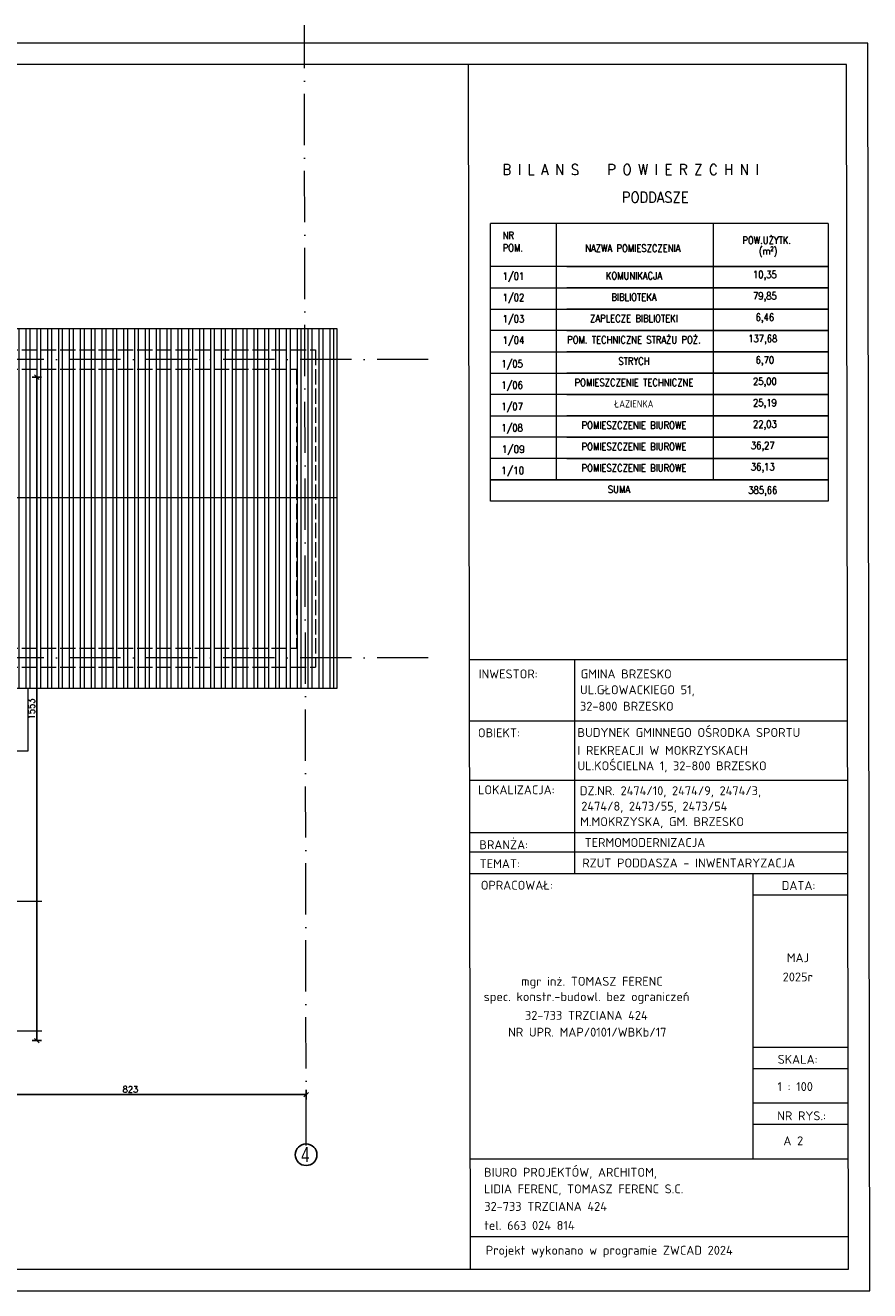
# Model space of a CAD drawing. Header units: millimetres. Extents: x -37273 to 136949, y -1495242345 to -598.
# Tile 13 of 44: x 70425 to 72402, y -23002 to -20040. Entities that reach past the tile are written whole.
import ezdxf
from ezdxf.enums import TextEntityAlignment as Align

# ---------------------------------------------------------------- set-up
doc = ezdxf.new("R2010")
doc.units = ezdxf.units.MM
doc.linetypes.add('ACAD_ISO02W100', pattern=[15, 12, -3])
doc.linetypes.add('ACAD_ISO10W100', pattern=[18, 12, -3, 0, -3])
for name, color, linetype, lineweight in [('DIM', 15, 'Continuous', 5), ('F-BIL-OP', 103, 'Continuous', 9), ('wymiarowannie', 253, 'Continuous', 5), ('ściany', 190, 'Continuous', 25)]:
    doc.layers.add(name, color=color, linetype=linetype, lineweight=lineweight)
doc.layers.add('OPISY', color=4, linetype='Continuous')
doc.layers.add('wym', color=1, linetype='Continuous')
doc.styles.add('ISOCPEUR', font='isocpeur.ttf')
doc.styles.add('op2', font='arial.ttf')
doc.styles.add('SIMPLEX', font='simplex', dxfattribs={"width": 0.85})
doc.styles.add('WYM_50', font='simplex.shx', dxfattribs={"width": 0.95})
doc.dimstyles.new('50', dxfattribs={"dimtxt": 15, "dimasz": 0.15, "dimexe": 13, "dimexo": 30, "dimgap": 5, "dimtad": 1, "dimdec": 0, "dimrnd": 0.5, "dimzin": 1, "dimdsep": 46, "dimtxsty": 'WYM_50', "dimblk": 'A', "dimcen": 3, "dimdle": 5, "dimse1": 1, "dimse2": 1, "dimclrd": 256, "dimclre": 256, "dimclrt": 2, "dimaunit": 1, "dimadec": 0, "dimazin": 0, "dimtfac": 0.32, "dimtdec": 0, "dimtix": 1, "dimtmove": 1, "dimatfit": 3, "dimldrblk": 'A', "dimfxl": 1, "dimtvp": 0.08, "dimtolj": 1, "dimtzin": 1, "dimarcsym": 0})

# ---------------------------------------------------------------- blocks, each defined once
blk = doc.blocks.new('A')
at = {"color": 7, "linetype": 'Continuous'}
blk.add_line((-35, -35), (35, 35), dxfattribs=at)
at = {"color": 1, "linetype": 'Continuous'}
blk.add_line((0, 74), (0, -74), dxfattribs=at)
blk = doc.blocks.new('*D1679')
at = {"layer": 'Defpoints', "color": 0, "lineweight": 13, "ltscale": 3}
for p in [(70259.4, -22527), (71082.4, -22527), (71082.4, -22543.3)]:
    blk.add_point(p, dxfattribs=at)
at = {"layer": 'wym', "lineweight": -2}
blk.add_line((70259.6, -22543.3), (71082.3, -22543.3), dxfattribs=at)
at = {"layer": 'wym', "lineweight": -2, "ltscale": 3, "xscale": 0.15, "yscale": 0.15, "zscale": 0.15, "rotation": 180}
blk.add_blockref('A', (70259.4, -22543.3), dxfattribs=at)
at = {"layer": 'wym', "lineweight": -2, "ltscale": 3, "xscale": 0.15, "yscale": 0.15, "zscale": 0.15}
blk.add_blockref('A', (71082.4, -22543.3), dxfattribs=at)
at = {"layer": 'wym', "color": 2, "ltscale": 3, "insert": (70670.9, -22530.8), "char_height": 15, "attachment_point": 5, "style": 'WYM_50'}
blk.add_mtext('\\A1;823', dxfattribs=at)
blk = doc.blocks.new('*D1756')
at = {"layer": 'Defpoints', "color": 0, "lineweight": 13, "ltscale": 3}
for p in [(70418.8, -20863.9), (70418.8, -22416.9), (70451.9, -22416.9)]:
    blk.add_point(p, dxfattribs=at)
at = {"layer": 'wym', "lineweight": -2}
blk.add_line((70451.9, -20864), (70451.9, -22416.7), dxfattribs=at)
at = {"layer": 'wym', "lineweight": -2, "ltscale": 3, "xscale": 0.15, "yscale": 0.15, "zscale": 0.15}
for p, rotation in [((70451.9, -20863.9), 90), ((70451.9, -22416.9), 270)]:
    blk.add_blockref('A', p, dxfattribs=dict(at, rotation=rotation))
at = {"layer": 'wym', "color": 2, "ltscale": 3, "insert": (70439.4, -21640.4), "char_height": 15, "attachment_point": 5, "rotation": 90, "style": 'WYM_50'}
blk.add_mtext('\\A1;1553', dxfattribs=at)

msp = doc.modelspace()

# ---------------------------------------------------------------- hatches: boundary and pattern name
at = {"layer": 'wymiarowannie', "lineweight": 13, "ltscale": 3}
h = msp.add_hatch(dxfattribs=at)
h.set_pattern_fill('STEEL', color=252, scale=8, angle=45)
h.set_pattern_definition([(90, (70359.827, -15324.93), (-25.4, 2e-15), []), (90, (70350.847, -15315.95), (-25.4, 2e-15), [])])
h.paths.add_polyline_path([(70281.44, -21520.38), (70281.44, -21497.88), (71059.44, -21497.88), (71059.44, -21146.38), (71079.95, -21146.38), (71080.57, -21520.38)])
h.paths.add_polyline_path([(70281.44, -21497.88), (70281.44, -21146.38), (71059.44, -21146.38), (71059.44, -21497.88)])
h.paths.add_polyline_path([(70331.44, -20844.88), (70331.44, -20822.38), (71079.42, -20822.38), (71079.95, -21146.38), (71059.44, -21146.38), (71059.44, -20844.88)])
h.paths.add_polyline_path([(70281.44, -21146.38), (70281.44, -20863.88), (70331.44, -20863.88), (70331.44, -20844.88), (71059.44, -20844.88), (71059.44, -21146.38)])
h.paths.add_polyline_path([(70430.44, -21592.88), (70281.44, -21592.88), (70281.44, -21542.88), (71080.6, -21542.88), (71080.69, -21592.88)])
h.paths.add_polyline_path([(70331.44, -20749.88), (71079.3, -20749.88), (71079.38, -20799.88), (70331.44, -20799.88)])
h.paths.add_polyline_path([(71104.44, -21520.38), (71104.44, -21146.38), (71154.44, -21146.38), (71154.44, -21520.38)])
h.paths.add_polyline_path([(70281.44, -21542.88), (70281.44, -21536.88), (70281.44, -21520.38), (71080.57, -21520.38), (71080.6, -21542.88)])
h.paths.add_polyline_path([(70331.44, -20822.38), (70331.44, -20799.88), (71079.38, -20799.88), (71079.42, -20822.38)])
h.paths.add_polyline_path([(71104.44, -21146.38), (71104.44, -20822.38), (71154.44, -20822.38), (71154.44, -21146.38)])
h.paths.add_polyline_path([(71079.95, -21146.38), (71104.44, -21146.38), (71104.44, -21520.38), (71080.57, -21520.38)])
h.paths.add_polyline_path([(71079.42, -20822.38), (71104.44, -20822.38), (71104.44, -21146.38), (71079.95, -21146.38)])
h.paths.add_polyline_path([(71079.3, -20749.88), (71104.44, -20749.88), (71154.44, -20749.88), (71154.44, -20822.38), (71104.44, -20822.38), (71104.44, -20799.88), (71079.38, -20799.88)])
h.paths.add_polyline_path([(71080.6, -21542.88), (71104.44, -21542.88), (71104.44, -21520.38), (71154.44, -21520.38), (71154.44, -21542.88), (71154.44, -21592.88), (71080.69, -21592.88)])
h.paths.add_polyline_path([(71079.38, -20799.88), (71104.44, -20799.88), (71104.44, -20822.38), (71079.42, -20822.38)])
h.paths.add_polyline_path([(71080.57, -21520.38), (71104.44, -21520.38), (71104.44, -21542.88), (71080.6, -21542.88)])
h.paths.add_polyline_path([(70406.56, -21178.31), (70406.56, -21222.45), (70384.06, -21222.45), (70384.06, -21178.31)], flags=24)
h.paths.add_polyline_path([(70406.56, -21569.67), (70406.56, -21611.1), (70384.06, -21611.1), (70384.06, -21569.67)], flags=9)

# ---------------------------------------------------------------- linework, layer by layer
at = {"layer": 'DIM', "ltscale": 0.1}
for p, q in [((71467.16, -22952.19), (71462.85, -20132.19)), ((71467.16, -22952.19), (71462.85, -20132.19)), ((71465.89, -21524.72), (72350.52, -21524.72)), ((71710.37, -21524.72), (71710.37, -22025.25)), ((71466.02, -21668.32), (72350.65, -21668.32)), ((71465.35, -21807.33), (72349.98, -21807.33)), ((71466.9, -21929.78), (72351.53, -21929.78)), ((71466.9, -21975.25), (72351.53, -21975.25)), ((71466.9, -22025.25), (72351.53, -22025.25)), ((72128.18, -22025.25), (72128.18, -22693.51)), ((72128.18, -22075.25), (72351.53, -22075.25)), ((72128.18, -22432), (72351.53, -22432)), ((72128.18, -22482), (72351.53, -22482)), ((72128.18, -22562.12), (72351.53, -22562.12)), ((72128.18, -22612.12), (72351.53, -22612.12)), ((71466.9, -22693.51), (72351.53, -22693.51)), ((71466.97, -22875.48), (72351.6, -22875.48))]:
    msp.add_line(p, q, dxfattribs=at)
for points in [[(66475.46, -23002.19), (72401.79, -23002.19), (72397.48, -20082.19), (66471.15, -20082.19)], [(66525.46, -22952.19), (72351.79, -22952.19), (72347.48, -20132.19), (66521.15, -20132.19)]]:
    msp.add_lwpolyline(points, close=True, dxfattribs=at)
at = {"layer": 'F-BIL-OP', "color": 0}
for p, q in [((72304.29, -20504.36), (71514.35, -20504.36)), ((72304.29, -20604.36), (71514.35, -20604.36)), ((71692.4, -20604.36), (72304.29, -20604.36)), ((71514.35, -20654.36), (72304.29, -20654.36)), ((72304.29, -20654.36), (71692.4, -20654.36)), ((71514.35, -20704.36), (72304.29, -20704.36)), ((72304.29, -20704.36), (71692.4, -20704.36)), ((72304.29, -20754.36), (71514.35, -20754.36)), ((71692.4, -20754.36), (72304.29, -20754.36)), ((71514.35, -20804.36), (72304.29, -20804.36)), ((72304.29, -20804.36), (71692.4, -20804.36)), ((71514.35, -20854.36), (72304.29, -20854.36)), ((72304.29, -20854.36), (71692.4, -20854.36)), ((72304.29, -20904.36), (71514.35, -20904.36)), ((71692.4, -20904.36), (72304.29, -20904.36)), ((71514.35, -20954.36), (72304.29, -20954.36)), ((72304.29, -20954.36), (71692.4, -20954.36)), ((72304.29, -21004.36), (71514.35, -21004.36)), ((72304.29, -21004.36), (71692.4, -21004.36)), ((71692.4, -21004.36), (72304.29, -21004.36)), ((71692.4, -21004.36), (72304.29, -21004.36)), ((72304.29, -21054.36), (71514.35, -21054.36)), ((72304.29, -21054.36), (71692.4, -21054.36)), ((71692.4, -21054.36), (72304.29, -21054.36)), ((71692.4, -21054.36), (72304.29, -21054.36)), ((71514.35, -21104.36), (72304.29, -21104.36)), ((71514.35, -21104.36), (72304.29, -21104.36)), ((72304.29, -21104.36), (71514.35, -21104.36)), ((72304.29, -21104.36), (71692.4, -21104.36))]:
    msp.add_line(p, q, dxfattribs=at)
at = {"layer": 'wymiarowannie', "color": 251, "linetype": 'ACAD_ISO10W100', "lineweight": 13, "ltscale": 10}
for p, q in [((71082.44, -22662.06), (71078.13, -20040.07)), ((71368.35, -20822.38), (70236.44, -20822.38)), ((71368.35, -21520.38), (70236.44, -21520.38)), ((70463.75, -22091.38), (66993.56, -22091.38)), ((70463.75, -22394.38), (66993.56, -22394.38))]:
    msp.add_line(p, q, dxfattribs=at)
at = {"layer": 'wymiarowannie', "color": 252, "linetype": 'ACAD_ISO02W100', "lineweight": 13, "ltscale": 3}
for p, q in [((70281.44, -20799.88), (71104.44, -20799.88)), ((71104.44, -20799.88), (71104.44, -21542.88)), ((70281.44, -20844.88), (71059.44, -20844.88)), ((71059.44, -20844.88), (71059.44, -21497.88)), ((70281.44, -21497.88), (71059.44, -21497.88)), ((70281.44, -21542.88), (71104.44, -21542.88))]:
    msp.add_line(p, q, dxfattribs=at)
at = {"layer": 'wymiarowannie', "color": 5, "lineweight": 13, "ltscale": 3}
msp.add_line((71154.44, -21146.38), (70281.44, -21146.38), dxfattribs=at)
at = {"layer": 'wymiarowannie', "color": 0, "linetype": 'ByBlock', "ltscale": 3}
for points in [[(72304.29, -20504.36), (72304.29, -21154.36), (71514.35, -21154.36), (71514.35, -20504.36)], [(71667.95, -20504.36), (71667.95, -21104.36)], [(72034.97, -20504.36), (72034.97, -21104.36)]]:
    msp.add_lwpolyline(points, dxfattribs=at)
at = {"layer": 'wymiarowannie', "color": 5, "lineweight": 13, "ltscale": 3}
for points in [[(70331.44, -20749.88), (70331.44, -20749.88), (71104.44, -20749.88), (71154.44, -20749.88), (71154.44, -21542.88), (71154.44, -21592.88), (70281.44, -21592.88)], [(70430.44, -21592.88), (70430.44, -21738.88), (70281.44, -21738.88)]]:
    msp.add_lwpolyline(points, dxfattribs=at)
at = {"layer": 'ściany', "color": 5, "ltscale": 100}
msp.add_circle((71082.26, -22683.84), 25.39, dxfattribs=at)

# ---------------------------------------------------------------- texts
at = {"layer": 'F-BIL-OP', "color": 0, "style": 'SIMPLEX'}
for s, height, width, p in [('B I L A N S   P O W I E R Z C H N I ', 25, 0.9, (71542.14, -20390.27)), ('PODDASZE', 25, 0.9, (71821.56, -20455.19)), ('NR', 17, 0.85, (71542.35, -20540.36)), ('POM.', 17, 0.85, (71542.35, -20569.5)), ('NAZWA POMIESZCZENIA', 17, 0.85, (71735.79, -20570.5)), ('POW.UŻYTK.', 17, 0.85, (72103.68, -20551.78)), ('(m²)', 17, 0.85, (72142.06, -20576.87)), ('1/01', 17, 0.85, (71542.35, -20635.71)), ('1/02', 17, 0.85, (71542.35, -20685.71)), ('1/03', 17, 0.85, (71542.35, -20735.71)), ('1/04', 17, 0.85, (71542.35, -20785.71)), ('1/05', 17, 0.85, (71538.99, -20840.84)), ('1/06', 17, 0.85, (71538.99, -20890.84)), ('1/07', 17, 0.85, (71538.99, -20940.84)), ('1/08', 17, 0.85, (71538.99, -20990.84)), ('1/09', 17, 0.9, (71540.37, -21040.84)), ('1/10', 17, 0.9, (71538.99, -21090.84))]:
    msp.add_text(s, height=height, dxfattribs=dict(at, width=width)).set_placement(p)
at = {"layer": 'F-BIL-OP', "style": 'ISOCPEUR'}
for s, height, p in [('INWESTOR:', 20.897, (71486.25, -21568.88)), ('GMINA BRZESKO', 20.8971, (71725.04, -21568.81)), ('UL.GŁOWACKIEGO 51, ', 20.8971, (71723.59, -21605.98)), ('32-800 BRZESKO', 20.8971, (71723.59, -21644.44)), ('BUDYNEK GMINNEGO OŚRODKA SPORTU', 20.8971, (71717.6, -21705.99)), ('OBIEKT:', 20.897, (71484.53, -21706.69)), ('I REKREACJI W MOKRZYSKACH', 20.8971, (71717.6, -21747.9)), ('UL.KOŚCIELNA 1, 32-800 BRZESKO', 20.8971, (71717.6, -21783.96)), ('LOKALIZACJA:', 20.8971, (71484.63, -21840.12)), ('DZ.NR. 2474/10, 2474/9, 2474/3, ', 20.8971, (71723.09, -21842.29)), ('2474/8, 2473/55, 2473/54', 20.8971, (71726.54, -21878.48)), ('M.MOKRZYSKA, GM. BRZESKO', 20.8971, (71723.95, -21914.68)), ('BRANŻA:', 20.897, (71487.93, -21968.66)), ('TERMOMODERNIZACJA', 20.8971, (71734.44, -21963.55)), ('TEMAT:', 20.897, (71488.7, -22013.14)), ('RZUT PODDASZA - INWENTARYZACJA', 20.8971, (71728.85, -22011.38)), ('OPRACOWAŁ:', 20.897, (71491.24, -22063.5)), ('DATA:', 20.897, (72195.77, -22064.13)), ('MAJ', 20.897, (72207.74, -22233.21)), ('mgr inż. TOMASZ FERENC', 20.8971, (71585.79, -22288.43)), (' 2025r', 20.897, (72184.82, -22278.26)), ('spec. konstr.-budowl. bez ograniczeń', 20.8971, (71498.04, -22324.28)), ('32-733 TRZCIANA 424', 20.8971, (71594.82, -22368.17)), ('NR UPR. MAP/0101/WBKb/17', 20.8971, (71555.37, -22407.43)), ('SKALA:', 20.897, (72186.39, -22471.08)), ('1 : 100', 20.897, (72185.9, -22534.79)), ('NR RYS.:', 20.897, (72185.33, -22603.2)), ('BIURO PROJEKTÓW, ARCHITOM,', 20.8971, (71498.88, -22735.48)), ('LIDIA FERENC, TOMASZ FERENC S.C. ', 20.8971, (71498.88, -22774.28)), ('32-733 TRZCIANA 424', 20.8971, (71499.5, -22815.39)), ('tel. 663 024 814', 20.8971, (71499.5, -22859.8)), ('Projekt wykonano w programie ZWCAD 2024 ', 20.8971, (71503.05, -22918))]:
    msp.add_text(s, height=height, dxfattribs=at).set_placement(p)
msp.add_text('A 2', height=20.897, dxfattribs=at).set_placement((72222.88, -22661.83), align=Align.CENTER)
at = {"layer": 'F-BIL-OP', "color": 0, "char_height": 17, "attachment_point": 5, "style": 'SIMPLEX'}
for s, insert, width in [('KOMUNIKACJA', (71849.88, -20626.27), 569.7338), ('  10,35', (72146.45, -20626.11), 89.3175), ('BIBLIOTEKA', (71849.88, -20676.27), 569.7338), ('  79,85', (72146.45, -20676.11), 89.3175), ('ZAPLECZE BIBLIOTEKI', (71849.88, -20726.27), 569.7338), ('  6,46', (72146.45, -20726.11), 89.3175), ('POM. TECHNICZNE STRAŻU POŻ.', (71849.88, -20776.27), 569.7338), (' 137,68', (72146.45, -20776.11), 89.3175), ('STRYCH', (71849.88, -20826.27), 569.7338), ('  6,70', (72146.45, -20826.11), 89.3175), ('POMIESZCZENIE TECHNICZNE', (71849.88, -20876.27), 569.7338), ('  25,00', (72146.45, -20876.11), 89.3175), ('ŁAZIENKA', (71849.88, -20926.27), 569.7338), ('  25,19', (72146.45, -20926.11), 89.3175), ('POMIESZCZENIE BIUROWE', (71849.88, -20976.27), 569.7338), ('  22,03', (72146.45, -20976.11), 89.3175), ('POMIESZCZENIE BIUROWE', (71849.88, -21026.27), 569.7338), (' 36,27', (72146.45, -21026.11), 89.3175), ('POMIESZCZENIE BIUROWE', (71849.88, -21076.27), 569.7338), (' 36,13', (72146.45, -21076.11), 89.3175), ('SUMA', (71814.79, -21126.27), 569.7338), (' 385,66', (72146.45, -21130.76), 89.3175)]:
    msp.add_mtext(s, dxfattribs=dict(at, insert=insert, width=width))
at = {"layer": 'OPISY', "color": 4, "ltscale": 3, "style": 'op2', "width": 0.7}
msp.add_text('4', height=35, dxfattribs=at).set_placement((71070.8, -22701.13))

# ---------------------------------------------------------------- dimensions: what is measured, and where the dimension line sits
at = {"layer": 'wym'}
dim = msp.add_linear_dim(base=(70451.88, -22416.88), p1=(70418.85, -20863.88), p2=(70418.85, -22416.88), angle=90, dimstyle='50', override={"dimblk": 'A', "dimfxl": 0, "dimarcsym": 1}, dxfattribs=at)
dim.commit()
dim.dimension.update_dxf_attribs({"geometry": '*D1756', "text_midpoint": (70439.38, -21640.38)})
dim = msp.add_linear_dim(base=(71082.44, -22543.28), p1=(70259.44, -22527.02), p2=(71082.44, -22527.02), dimstyle='50', override={"dimblk": 'A', "dimfxl": 0, "dimarcsym": 1}, dxfattribs=at)
dim.commit()
dim.dimension.update_dxf_attribs({"geometry": '*D1679', "text_midpoint": (70670.94, -22530.78)})

doc.saveas('drawing.dxf')
